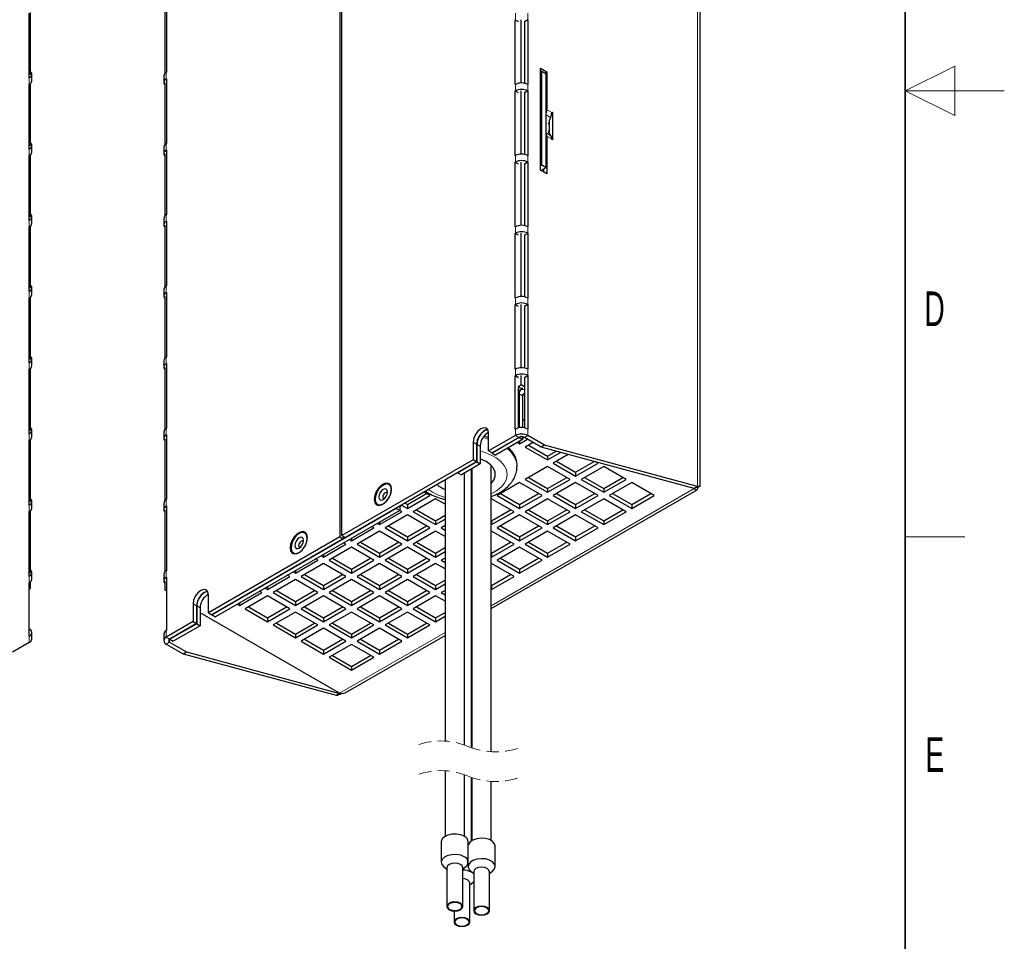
# Model space of a CAD drawing. Header units: millimetres. Extents: x 5 to 418, y 2 to 292.
# Tile 7 of 12: x 319 to 418, y 61 to 154. Entities that reach past the tile are written whole.
import ezdxf

# ---------------------------------------------------------------- set-up
doc = ezdxf.new("R2010")
doc.units = ezdxf.units.MM
doc.linetypes.add('HIDDEN', pattern=[1.905, 1.27, -0.635])
doc.layers.add('SLD-0', color=7, linetype='Continuous')
doc.styles.add('SLDTEXTSTYLE0', font='TXT', dxfattribs={"width": 0.605})

msp = doc.modelspace()

# ---------------------------------------------------------------- linework, layer by layer
at = {"color": 7, "linetype": 'Continuous', "lineweight": 25}
for p, q in [((350.913, 210.9215), (350.913, 102.2236)), ((351.1388, 102.354), (351.1388, 211.0519)), ((387.2897, 107.3022), (387.2897, 203.2621)), ((319.5643, 148.5447), (319.5643, 155.0771)), ((319.6917, 148.8796), (319.6917, 155.1655)), ((333.2917, 149.0307), (333.2917, 155.2514)), ((333.4192, 155.6515), (333.4192, 149.1192)), ((368.6327, 154.4232), (368.647, 154.4314)), ((368.6327, 147.8908), (368.6327, 154.4232)), ((368.6327, 154.4232), (368.9155, 154.2599)), ((369.2127, 148.0469), (369.2127, 154.4314)), ((369.5521, 154.2355), (369.5664, 154.2272)), ((369.9059, 154.4232), (369.5664, 154.2272)), ((369.5664, 154.2272), (369.5664, 148.0181)), ((369.8915, 154.4314), (369.9059, 154.4232)), ((369.9059, 154.4232), (369.9059, 147.8908)), ((333.4192, 149.1192), (333.4048, 149.1109)), ((371.1645, 149.5322), (371.815, 149.1567)), ((371.1645, 139.2438), (371.1645, 149.5322)), ((371.3059, 149.2382), (371.1645, 149.1566)), ((371.3059, 139.7664), (371.3059, 149.2382)), ((371.3059, 149.2382), (371.7585, 148.977)), ((371.815, 149.1567), (371.6312, 149.0505)), ((371.815, 149.1567), (371.815, 145.3396)), ((319.5786, 148.553), (319.5643, 148.5447)), ((319.8364, 148.259), (319.8364, 148.9122)), ((333.1471, 148.7517), (333.1471, 148.0985)), ((333.4048, 148.4577), (333.4192, 148.466)), ((333.4192, 148.466), (333.4192, 141.9336)), ((371.7585, 139.5051), (371.7585, 148.977)), ((319.5643, 147.8915), (319.5786, 147.8998)), ((319.5643, 141.3592), (319.5643, 147.8915)), ((319.6917, 141.694), (319.6917, 147.98)), ((333.2917, 141.8451), (333.2917, 148.0658)), ((368.647, 147.8991), (368.6327, 147.8908)), ((368.6327, 147.2376), (368.647, 147.2459)), ((368.6327, 140.7053), (368.6327, 147.2376)), ((368.6327, 147.2376), (368.9155, 147.0743)), ((369.2127, 140.8613), (369.2127, 147.2459)), ((369.9059, 147.2376), (369.5664, 147.0417)), ((369.9059, 147.8908), (369.8915, 147.8991)), ((369.8915, 147.2459), (369.9059, 147.2376)), ((369.9059, 147.2376), (369.9059, 140.7053)), ((369.5521, 147.0499), (369.5664, 147.0417)), ((369.5664, 147.0417), (369.5664, 140.8325)), ((372.0413, 144.1593), (372.0413, 142.9839)), ((372.3807, 145.074), (372.3098, 145.033)), ((372.31, 145.1148), (372.3807, 145.074)), ((372.31, 145.0538), (372.31, 145.1148)), ((372.3807, 145.074), (372.3807, 142.2978)), ((371.815, 142.6853), (371.815, 138.8682)), ((372.31, 142.3386), (372.31, 142.3996)), ((372.3807, 142.2978), (372.31, 142.3386)), ((319.5786, 141.3675), (319.5643, 141.3592)), ((319.8364, 141.0734), (319.8364, 141.7267)), ((333.1471, 141.5661), (333.1471, 140.9129)), ((333.4192, 141.9336), (333.4048, 141.9253)), ((333.4048, 141.2721), (333.4192, 141.2804)), ((333.4192, 141.2804), (333.4192, 134.7481)), ((319.5643, 140.7059), (319.5786, 140.7142)), ((319.5643, 134.1736), (319.5643, 140.7059)), ((319.6917, 134.5085), (319.6917, 140.7944)), ((333.2917, 134.6596), (333.2917, 140.8802)), ((368.647, 140.7136), (368.6327, 140.7053)), ((369.9059, 140.7053), (369.8915, 140.7136)), ((368.6327, 140.052), (368.647, 140.0603)), ((368.6327, 133.5197), (368.6327, 140.052)), ((368.6327, 140.052), (368.9155, 139.8888)), ((369.2127, 133.6757), (369.2127, 140.0603)), ((369.5521, 139.8644), (369.5664, 139.8561)), ((369.9059, 140.052), (369.5664, 139.8561)), ((369.5664, 139.8561), (369.5664, 133.6469)), ((369.8915, 140.0603), (369.9059, 140.052)), ((369.9059, 140.052), (369.9059, 133.5197)), ((371.1645, 139.6847), (371.3059, 139.7664)), ((371.815, 138.8682), (371.1645, 139.2438)), ((371.2776, 139.2275), (371.7585, 139.5051)), ((371.3059, 139.7664), (371.7585, 139.5051)), ((371.4756, 139.3418), (371.4756, 139.0642)), ((319.8364, 133.8879), (319.8364, 134.5411)), ((333.1471, 134.3806), (333.1471, 133.7273)), ((333.4192, 134.7481), (333.4048, 134.7398)), ((319.5786, 134.1819), (319.5643, 134.1736)), ((319.5643, 133.5204), (319.5786, 133.5287)), ((319.5643, 126.9881), (319.5643, 133.5204)), ((319.6917, 127.3229), (319.6917, 133.6089)), ((333.2917, 127.474), (333.2917, 133.6947)), ((333.4048, 134.0866), (333.4192, 134.0948)), ((333.4192, 134.0948), (333.4192, 127.5625)), ((368.647, 133.528), (368.6327, 133.5197)), ((369.9059, 133.5197), (369.8915, 133.528)), ((368.6327, 132.8665), (368.647, 132.8748)), ((368.6327, 126.3342), (368.6327, 132.8665)), ((368.6327, 132.8665), (368.9155, 132.7032)), ((369.2127, 126.4902), (369.2127, 132.8748)), ((369.5521, 132.6788), (369.5664, 132.6706)), ((369.9059, 132.8665), (369.5664, 132.6706)), ((369.5664, 132.6706), (369.5664, 126.4614)), ((369.8915, 132.8748), (369.9059, 132.8665)), ((369.9059, 132.8665), (369.9059, 126.3342)), ((319.8364, 126.7023), (319.8364, 127.3556)), ((333.4192, 127.5625), (333.4048, 127.5542)), ((319.5786, 126.9963), (319.5643, 126.9881)), ((319.5643, 126.3348), (319.5786, 126.3431)), ((319.5643, 119.8025), (319.5643, 126.3348)), ((319.6917, 120.1373), (319.6917, 126.4233)), ((333.1471, 127.195), (333.1471, 126.5418)), ((333.2917, 120.2885), (333.2917, 126.5091)), ((333.4048, 126.901), (333.4192, 126.9093)), ((333.4192, 126.9093), (333.4192, 120.3769)), ((368.647, 126.3424), (368.6327, 126.3342)), ((369.9059, 126.3342), (369.8915, 126.3424)), ((368.6327, 125.6809), (368.647, 125.6892)), ((368.6327, 119.1486), (368.6327, 125.6809)), ((368.6327, 125.6809), (368.9155, 125.5176)), ((369.2127, 119.3046), (369.2127, 125.6892)), ((369.5521, 125.4933), (369.5664, 125.485)), ((369.9059, 125.6809), (369.5664, 125.485)), ((369.5664, 125.485), (369.5664, 119.2758)), ((369.8915, 125.6892), (369.9059, 125.6809)), ((369.9059, 125.6809), (369.9059, 119.1486)), ((333.4192, 120.3769), (333.4048, 120.3687)), ((319.5786, 119.8108), (319.5643, 119.8025)), ((319.8364, 119.5168), (319.8364, 120.17)), ((333.1471, 120.0094), (333.1471, 119.3562)), ((333.2917, 113.1029), (333.2917, 119.3236)), ((333.4048, 119.7154), (333.4192, 119.7237)), ((333.4192, 119.7237), (333.4192, 113.1914)), ((319.5643, 119.1493), (319.5786, 119.1575)), ((319.5643, 112.6169), (319.5643, 119.1493)), ((319.6917, 112.9518), (319.6917, 119.2378)), ((368.647, 119.1569), (368.6327, 119.1486)), ((368.6327, 118.4954), (368.647, 118.5036)), ((368.6327, 113.1062), (368.6327, 118.4954)), ((368.6327, 118.4954), (368.9155, 118.3321)), ((369.2127, 117.5891), (369.2127, 118.5036)), ((369.5521, 118.3077), (369.5664, 118.2994)), ((369.9059, 118.4954), (369.5664, 118.2994)), ((369.5664, 118.2994), (369.5664, 113.2334)), ((369.9059, 119.1486), (369.8915, 119.1569)), ((369.8915, 118.5036), (369.9059, 118.4954)), ((369.9059, 118.4954), (369.9059, 113.1062)), ((368.9155, 117.4176), (369.2127, 117.5891)), ((369.0429, 117.3246), (368.972, 117.2837)), ((369.0429, 117.4259), (369.0429, 117.3246)), ((369.3258, 117.1613), (369.0429, 117.3246)), ((369.5664, 117.3849), (369.2127, 117.5891)), ((368.9721, 113.2334), (368.9721, 117.2837)), ((369.3258, 117.1613), (368.9721, 116.9572)), ((369.1972, 117.0611), (368.9721, 116.9311)), ((369.0149, 116.6582), (369.0149, 113.2416)), ((369.3258, 117.2626), (369.3258, 117.1613)), ((369.3543, 116.4622), (369.3543, 113.2609)), ((369.5664, 113.9559), (369.3543, 114.0784)), ((319.5786, 112.6252), (319.5643, 112.6169)), ((319.8364, 112.3312), (319.8364, 112.9844)), ((333.1471, 112.8239), (333.1471, 112.1707)), ((333.4192, 113.1914), (333.4048, 113.1831)), ((333.4048, 112.5299), (333.4192, 112.5382)), ((333.4192, 112.5382), (333.4192, 106.0058)), ((365.9457, 110.9018), (365.9457, 112.6982)), ((368.647, 112.4612), (365.9457, 110.9018)), ((368.647, 113.1145), (368.6327, 113.1062)), ((369.3543, 112.3277), (369.3543, 112.0529)), ((369.9059, 113.1062), (369.8915, 113.1145)), ((371.5888, 111.4814), (369.8915, 112.4612)), ((319.5643, 111.9637), (319.5786, 111.972)), ((319.5643, 105.4314), (319.5643, 111.9637)), ((319.6917, 105.7662), (319.6917, 112.0522)), ((333.2917, 105.9173), (333.2917, 112.138)), ((364.39, 111.8001), (364.39, 110.0037)), ((364.7294, 111.6042), (364.7294, 109.8078)), ((364.7581, 111.5879), (364.7581, 109.7915)), ((365.0975, 111.3919), (365.0975, 109.5955)), ((368.9864, 112.2653), (366.2851, 110.7059)), ((369.0149, 112.2489), (366.3138, 110.6895)), ((369.3543, 112.0529), (366.6532, 110.4936)), ((368.8459, 111.7594), (369.0715, 111.6292)), ((369.0149, 112.2802), (369.0149, 112.2489)), ((369.0149, 112.2489), (369.3543, 112.0529)), ((369.0715, 111.6292), (369.8628, 112.086)), ((369.0715, 111.8896), (369.0715, 111.6292)), ((369.3543, 112.1844), (369.5218, 112.2811)), ((371.2494, 111.2855), (369.5521, 112.2653)), ((370.4285, 111.7594), (369.6372, 111.3026)), ((369.9766, 111.4986), (371.8999, 110.3883)), ((371.5888, 111.4814), (371.2494, 111.2855)), ((387.032, 107.3022), (371.5888, 111.4814)), ((366.2851, 110.7059), (365.9457, 110.9018)), ((366.3138, 110.6895), (366.3138, 110.7224)), ((366.3138, 110.6895), (366.6532, 110.4936)), ((369.6372, 111.3026), (371.8999, 109.9963)), ((386.6926, 107.1063), (371.2494, 111.2855)), ((371.8999, 110.3883), (372.7504, 110.8793)), ((371.8999, 109.9963), (373.2127, 110.7542)), ((371.8999, 110.3883), (371.8999, 109.9963)), ((373.983, 110.5457), (372.4656, 109.6698)), ((364.39, 110.0037), (351.1388, 102.354)), ((364.7294, 109.8078), (351.4783, 102.1581)), ((364.7581, 109.7915), (362.8489, 108.6893)), ((365.0975, 109.5955), (363.1883, 108.4934)), ((364.7294, 109.8078), (364.39, 110.0037)), ((364.7581, 109.7915), (365.0975, 109.5955)), ((366.214, 80.546), (366.214, 109.4217)), ((368.8146, 109.3432), (368.8146, 109.5065)), ((371.8999, 109.3432), (369.6372, 108.037)), ((374.1626, 108.037), (371.8999, 109.3432)), ((372.4656, 109.6698), (374.7283, 108.3635)), ((372.8051, 109.8658), (374.7283, 108.7555)), ((374.7283, 108.7555), (376.6018, 109.837)), ((374.7283, 108.3635), (376.9911, 109.6698)), ((377.5568, 109.3432), (375.294, 108.037)), ((376.9911, 109.6698), (376.7892, 109.7863)), ((379.8195, 108.037), (377.5568, 109.3432)), ((362.8489, 108.6893), (362.8489, 108.7222)), ((362.8489, 108.6893), (363.1883, 108.4934)), ((363.5037, 81.2288), (363.5037, 108.6754)), ((364.2299, 80.9492), (364.2299, 109.0947)), ((364.254, 109.1086), (364.254, 80.9406)), ((374.7283, 108.7555), (374.7283, 108.3635)), ((361.5437, 107.9687), (361.5437, 81.6234)), ((369.0715, 107.7104), (366.8087, 106.4042)), ((371.3342, 106.4042), (369.0715, 107.7104)), ((369.6372, 108.037), (371.8999, 106.7307)), ((369.9766, 108.2329), (371.8999, 107.1227)), ((371.8999, 107.1227), (373.8232, 108.2329)), ((371.8999, 106.7307), (374.1626, 108.037)), ((374.7283, 107.7104), (372.4656, 106.4042)), ((376.9911, 106.4042), (374.7283, 107.7104)), ((375.294, 108.037), (377.5568, 106.7307)), ((375.6335, 108.2329), (377.5568, 107.1227)), ((377.5568, 107.1227), (379.48, 108.2329)), ((377.5568, 106.7307), (379.8195, 108.037)), ((380.3852, 107.7104), (378.1224, 106.4042)), ((382.6479, 106.4042), (380.3852, 107.7104)), ((357.7578, 105.4898), (359.681, 106.6001)), ((357.7578, 105.0979), (360.0205, 106.4042)), ((360.0205, 106.4042), (359.427, 106.7468)), ((366.214, 94.9867), (386.9841, 106.977)), ((366.8087, 106.4042), (369.0715, 105.0979)), ((367.1482, 106.6001), (369.0715, 105.4898)), ((369.0715, 105.4898), (370.9947, 106.6001)), ((369.0715, 105.0979), (371.3342, 106.4042)), ((371.8999, 107.1227), (371.8999, 106.7307)), ((372.4656, 106.4042), (374.7283, 105.0979)), ((372.8051, 106.6001), (374.7283, 105.4898)), ((374.7283, 105.4898), (376.6516, 106.6001)), ((374.7283, 105.0979), (376.9911, 106.4042)), ((377.5568, 107.1227), (377.5568, 106.7307)), ((378.1224, 106.4042), (380.3852, 105.0979)), ((378.4619, 106.6001), (380.3852, 105.4898)), ((380.3852, 105.4898), (382.3085, 106.6001)), ((380.3852, 105.0979), (382.6479, 106.4042)), ((386.6393, 107.1207), (386.6784, 107.0981)), ((386.6784, 107.0981), (386.6784, 107.1101)), ((387.032, 107.3022), (386.6926, 107.1063)), ((387.1831, 107.302), (387.1817, 107.3023)), ((319.5786, 105.4397), (319.5643, 105.4314)), ((319.8364, 105.1456), (319.8364, 105.7989)), ((333.1471, 105.6383), (333.1471, 104.9851)), ((333.4192, 106.0058), (333.4048, 105.9976)), ((357.1643, 105.4405), (357.7578, 105.0979)), ((357.5037, 105.6365), (357.7578, 105.4898)), ((357.7578, 105.4898), (357.7578, 105.0979)), ((360.5862, 106.0776), (358.3235, 104.7713)), ((361.5437, 105.5249), (360.5862, 106.0776)), ((366.243, 106.0776), (366.214, 106.0608)), ((368.5058, 104.7713), (366.243, 106.0776)), ((369.0715, 105.4898), (369.0715, 105.0979)), ((371.8999, 106.0776), (369.6372, 104.7713)), ((374.1626, 104.7713), (371.8999, 106.0776)), ((374.7283, 105.4898), (374.7283, 105.0979)), ((377.5568, 106.0776), (375.294, 104.7713)), ((379.8195, 104.7713), (377.5568, 106.0776)), ((380.3852, 105.4898), (380.3852, 105.0979)), ((319.5643, 104.7781), (319.5786, 104.7864)), ((319.5643, 98.2458), (319.5643, 104.7781)), ((319.6917, 98.5807), (319.6917, 104.8666)), ((333.2917, 98.7318), (333.2917, 104.9524)), ((333.4048, 105.3443), (333.4192, 105.3526)), ((333.4192, 105.3526), (333.4192, 98.8203)), ((356.6264, 105.0971), (338.0295, 94.3614)), ((356.9658, 104.9012), (338.3689, 94.1654)), ((354.9293, 103.4651), (357.1921, 104.7713)), ((357.7578, 104.4448), (355.495, 103.1385)), ((356.6264, 105.13), (356.6264, 105.0971)), ((356.6264, 105.0971), (356.9658, 104.9012)), ((356.9658, 105.326), (356.9658, 104.9012)), ((357.1921, 104.7713), (356.9658, 104.902)), ((360.0205, 103.1385), (357.7578, 104.4448)), ((358.3235, 104.7713), (360.5862, 103.4651)), ((358.6629, 104.9673), (360.5862, 103.857)), ((360.5862, 103.857), (361.5437, 104.4098)), ((364.254, 104.9293), (364.2299, 104.9154)), ((364.2299, 104.6273), (364.254, 104.6133)), ((366.243, 103.857), (368.1663, 104.9673)), ((366.243, 103.4651), (368.5058, 104.7713)), ((369.0715, 104.4448), (366.8087, 103.1385)), ((371.3342, 103.1385), (369.0715, 104.4448)), ((369.6372, 104.7713), (371.8999, 103.4651)), ((369.9766, 104.9673), (371.8999, 103.857)), ((371.8999, 103.857), (373.8232, 104.9673)), ((371.8999, 103.4651), (374.1626, 104.7713)), ((374.7283, 104.4448), (372.4656, 103.1385)), ((376.9911, 103.1385), (374.7283, 104.4448)), ((375.294, 104.7713), (377.5568, 103.4651)), ((375.6335, 104.9673), (377.5568, 103.857)), ((377.5568, 103.857), (379.48, 104.9673)), ((377.5568, 103.4651), (379.8195, 104.7713)), ((354.7037, 103.5953), (354.9293, 103.4651)), ((354.9293, 103.7256), (354.9293, 103.4651)), ((360.5862, 103.4651), (361.5437, 104.0178)), ((360.5862, 103.857), (360.5862, 103.4651)), ((364.254, 103.9602), (364.2299, 103.9741)), ((366.214, 103.8738), (366.243, 103.857)), ((366.214, 103.4819), (366.243, 103.4651)), ((366.243, 103.857), (366.243, 103.4651)), ((371.8999, 103.857), (371.8999, 103.4651)), ((377.5568, 103.857), (377.5568, 103.4651)), ((352.1009, 101.8323), (354.3637, 103.1385)), ((354.9293, 102.812), (352.6666, 101.5057)), ((354.3637, 103.1385), (354.138, 103.2688)), ((357.1921, 101.5057), (354.9293, 102.812)), ((355.495, 103.1385), (357.7578, 101.8323)), ((355.8345, 103.3345), (357.7578, 102.2242)), ((357.7578, 102.2242), (359.681, 103.3345)), ((357.7578, 101.8323), (360.0205, 103.1385)), ((360.5862, 102.812), (358.3235, 101.5057)), ((361.5437, 102.2592), (360.5862, 102.812)), ((361.5437, 103.3647), (361.1519, 103.1385)), ((361.1519, 103.1385), (361.5437, 102.9123)), ((361.4913, 103.3345), (361.5437, 103.3043)), ((364.2299, 102.6949), (364.254, 102.7088)), ((366.243, 102.812), (366.214, 102.7952)), ((368.5058, 101.5057), (366.243, 102.812)), ((366.8087, 103.1385), (369.0715, 101.8323)), ((367.1482, 103.3345), (369.0715, 102.2242)), ((369.0715, 102.2242), (370.9947, 103.3345)), ((369.0715, 101.8323), (371.3342, 103.1385)), ((371.8999, 102.812), (369.6372, 101.5057)), ((374.1626, 101.5057), (371.8999, 102.812)), ((372.4656, 103.1385), (374.7283, 101.8323)), ((372.8051, 103.3345), (374.7283, 102.2242)), ((374.7283, 102.2242), (376.6516, 103.3345)), ((374.7283, 101.8323), (376.9911, 103.1385)), ((350.913, 102.2236), (337.6618, 94.5739)), ((351.2524, 102.0277), (338.0012, 94.3779)), ((349.2725, 100.1995), (351.5352, 101.5057)), ((350.913, 102.2236), (351.2524, 102.0277)), ((351.1388, 102.354), (351.4783, 102.1581)), ((351.2524, 102.2885), (351.2524, 102.0277)), ((351.5352, 101.5057), (351.3096, 101.6359)), ((351.8753, 101.9625), (352.1009, 101.8323)), ((352.1009, 102.0927), (352.1009, 101.8323)), ((352.6666, 101.5057), (354.9293, 100.1995)), ((353.0061, 101.7017), (354.9293, 100.5914)), ((354.9293, 100.5914), (356.8526, 101.7017)), ((354.9293, 100.1995), (357.1921, 101.5057)), ((357.7578, 102.2242), (357.7578, 101.8323)), ((358.3235, 101.5057), (360.5862, 100.1995)), ((358.6629, 101.7017), (360.5862, 100.5914)), ((364.2299, 102.3029), (364.254, 102.3168)), ((364.254, 101.6637), (364.2299, 101.6498)), ((366.243, 100.5914), (368.1663, 101.7017)), ((366.243, 100.1995), (368.5058, 101.5057)), ((369.0715, 102.2242), (369.0715, 101.8323)), ((369.6372, 101.5057), (371.8999, 100.1995)), ((369.9766, 101.7017), (371.8999, 100.5914)), ((371.8999, 100.5914), (373.8232, 101.7017)), ((371.8999, 100.1995), (374.1626, 101.5057)), ((374.7283, 102.2242), (374.7283, 101.8323)), ((349.2725, 100.4599), (349.2725, 100.1995)), ((352.1009, 101.1791), (349.8382, 99.8729)), ((354.3637, 99.8729), (352.1009, 101.1791)), ((354.9293, 100.5914), (354.9293, 100.1995)), ((357.7578, 101.1791), (355.495, 99.8729)), ((360.0205, 99.8729), (357.7578, 101.1791)), ((360.5862, 100.5914), (361.5437, 101.1441)), ((360.5862, 100.1995), (361.5437, 100.7522)), ((360.5862, 100.5914), (360.5862, 100.1995)), ((364.2299, 101.3616), (364.254, 101.3477)), ((364.254, 100.6946), (364.2299, 100.7085)), ((366.214, 100.6082), (366.243, 100.5914)), ((366.243, 100.5914), (366.243, 100.1995)), ((369.0715, 101.1791), (366.8087, 99.8729)), ((371.3342, 99.8729), (369.0715, 101.1791)), ((371.8999, 100.5914), (371.8999, 100.1995)), ((346.4441, 98.5666), (348.7068, 99.8729)), ((349.2725, 99.5463), (347.0097, 98.2401)), ((348.7068, 99.8729), (348.4812, 100.0031)), ((349.0469, 100.3297), (349.2725, 100.1995)), ((351.5352, 98.2401), (349.2725, 99.5463)), ((349.8382, 99.8729), (352.1009, 98.5666)), ((350.1776, 100.0689), (352.1009, 98.9586)), ((352.1009, 98.9586), (354.0242, 100.0689)), ((352.1009, 98.5666), (354.3637, 99.8729)), ((354.9293, 99.5463), (352.6666, 98.2401)), ((357.1921, 98.2401), (354.9293, 99.5463)), ((355.495, 99.8729), (357.7578, 98.5666)), ((355.8345, 100.0689), (357.7578, 98.9586)), ((357.7578, 98.9586), (359.681, 100.0689)), ((357.7578, 98.5666), (360.0205, 99.8729)), ((360.5862, 99.5463), (358.3235, 98.2401)), ((361.5437, 98.9936), (360.5862, 99.5463)), ((361.5437, 100.0991), (361.1519, 99.8729)), ((361.1519, 99.8729), (361.5437, 99.6467)), ((361.4913, 100.0689), (361.5437, 100.0387)), ((364.2299, 99.4292), (364.254, 99.4431)), ((366.214, 100.2162), (366.243, 100.1995)), ((366.243, 99.5463), (366.214, 99.5295)), ((368.5058, 98.2401), (366.243, 99.5463)), ((366.8087, 99.8729), (369.0715, 98.5666)), ((367.1482, 100.0689), (369.0715, 98.9586)), ((369.0715, 98.9586), (370.9947, 100.0689)), ((369.0715, 98.5666), (371.3342, 99.8729)), ((319.8364, 97.9601), (319.8364, 98.6133)), ((333.1471, 98.4528), (333.1471, 97.7995)), ((333.4192, 98.8203), (333.4048, 98.812)), ((346.2184, 98.6969), (346.4441, 98.5666)), ((346.4441, 98.8271), (346.4441, 98.5666)), ((347.3492, 98.436), (349.2725, 97.3258)), ((349.2725, 97.3258), (351.1958, 98.436)), ((352.1009, 98.9586), (352.1009, 98.5666)), ((353.0061, 98.436), (354.9293, 97.3258)), ((354.9293, 97.3258), (356.8526, 98.436)), ((357.7578, 98.9586), (357.7578, 98.5666)), ((358.6629, 98.436), (360.5862, 97.3258)), ((364.2299, 99.0373), (364.254, 99.0512)), ((366.243, 97.3258), (368.1663, 98.436)), ((369.0715, 98.9586), (369.0715, 98.5666)), ((319.5786, 98.2541), (319.5643, 98.2458)), ((319.5643, 97.5926), (319.5786, 97.6009)), ((319.5643, 92.2034), (319.5643, 97.5926)), ((319.6917, 97.0129), (319.6917, 97.6811)), ((333.2917, 96.8524), (333.2917, 97.7669)), ((333.4048, 98.1588), (333.4192, 98.167)), ((333.4192, 98.167), (333.4192, 92.7779)), ((343.6156, 96.9338), (345.8784, 98.2401)), ((346.4441, 97.9135), (344.1813, 96.6073)), ((345.8784, 98.2401), (345.6528, 98.3703)), ((348.7068, 96.6073), (346.4441, 97.9135)), ((347.0097, 98.2401), (349.2725, 96.9338)), ((349.2725, 96.9338), (351.5352, 98.2401)), ((352.1009, 97.9135), (349.8382, 96.6073)), ((354.3637, 96.6073), (352.1009, 97.9135)), ((352.6666, 98.2401), (354.9293, 96.9338)), ((354.9293, 96.9338), (357.1921, 98.2401)), ((357.7578, 97.9135), (355.495, 96.6073)), ((360.0205, 96.6073), (357.7578, 97.9135)), ((358.3235, 98.2401), (360.5862, 96.9338)), ((360.5862, 97.3258), (361.5437, 97.8785)), ((360.5862, 96.9338), (361.5437, 97.4866)), ((364.254, 98.3981), (364.2299, 98.3842)), ((364.2299, 98.096), (364.254, 98.0821)), ((364.254, 97.429), (364.2299, 97.4429)), ((366.243, 96.9338), (368.5058, 98.2401)), ((319.5643, 96.9393), (319.6917, 97.0129)), ((333.2917, 96.8524), (333.4192, 96.926)), ((333.4192, 96.7788), (333.2917, 96.8524)), ((340.7872, 95.301), (343.0499, 96.6073)), ((343.0499, 96.6073), (342.8243, 96.7375)), ((343.39, 97.0641), (343.6156, 96.9338)), ((343.6156, 97.1943), (343.6156, 96.9338)), ((344.1813, 96.6073), (346.4441, 95.301)), ((344.5208, 96.8032), (346.4441, 95.6929)), ((346.4441, 95.6929), (348.3673, 96.8032)), ((346.4441, 95.301), (348.7068, 96.6073)), ((349.2725, 97.3258), (349.2725, 96.9338)), ((349.8382, 96.6073), (352.1009, 95.301)), ((350.1776, 96.8032), (352.1009, 95.6929)), ((352.1009, 95.6929), (354.0242, 96.8032)), ((352.1009, 95.301), (354.3637, 96.6073)), ((354.9293, 97.3258), (354.9293, 96.9338)), ((355.495, 96.6073), (357.7578, 95.301)), ((355.8345, 96.8032), (357.7578, 95.6929)), ((357.7578, 95.6929), (359.681, 96.8032)), ((357.7578, 95.301), (360.0205, 96.6073)), ((360.5862, 97.3258), (360.5862, 96.9338)), ((361.5437, 96.8334), (361.1519, 96.6073)), ((361.1519, 96.6073), (361.5437, 96.3811)), ((361.4913, 96.8032), (361.5437, 96.773)), ((366.214, 97.3425), (366.243, 97.3258)), ((366.214, 96.9506), (366.243, 96.9338)), ((366.243, 97.3258), (366.243, 96.9338)), ((336.1062, 95.4722), (336.1062, 93.6758)), ((337.6618, 94.5739), (337.6618, 96.3703)), ((340.5616, 95.4312), (340.7872, 95.301)), ((340.7872, 95.5615), (340.7872, 95.301)), ((343.6156, 96.2807), (341.3529, 94.9744)), ((345.8784, 94.9744), (343.6156, 96.2807)), ((346.4441, 95.6929), (346.4441, 95.301)), ((349.2725, 96.2807), (347.0097, 94.9744)), ((351.5352, 94.9744), (349.2725, 96.2807)), ((352.1009, 95.6929), (352.1009, 95.301)), ((354.9293, 96.2807), (352.6666, 94.9744)), ((357.1921, 94.9744), (354.9293, 96.2807)), ((357.7578, 95.6929), (357.7578, 95.301)), ((360.5862, 96.2807), (358.3235, 94.9744)), ((361.5437, 95.728), (360.5862, 96.2807)), ((364.2299, 96.1636), (364.254, 96.1775)), ((364.2299, 95.7716), (364.254, 95.7856)), ((336.4456, 95.2763), (336.4456, 93.4799)), ((336.4739, 95.2597), (336.4739, 93.4633)), ((336.8133, 95.0638), (336.8133, 93.2674)), ((350.8988, 86.443), (336.8133, 94.5744)), ((337.6618, 94.5739), (338.0012, 94.3779)), ((341.3529, 94.9744), (343.6156, 93.6682)), ((341.6924, 95.1704), (343.6156, 94.0601)), ((343.6156, 94.0601), (345.5389, 95.1704)), ((343.6156, 93.6682), (345.8784, 94.9744)), ((346.4441, 94.6479), (344.1813, 93.3416)), ((348.7068, 93.3416), (346.4441, 94.6479)), ((347.0097, 94.9744), (349.2725, 93.6682)), ((347.3492, 95.1704), (349.2725, 94.0601)), ((349.2725, 94.0601), (351.1958, 95.1704)), ((349.2725, 93.6682), (351.5352, 94.9744)), ((352.1009, 94.6479), (349.8382, 93.3416)), ((354.3637, 93.3416), (352.1009, 94.6479)), ((352.6666, 94.9744), (354.9293, 93.6682)), ((353.0061, 95.1704), (354.9293, 94.0601)), ((354.9293, 94.0601), (356.8526, 95.1704)), ((354.9293, 93.6682), (357.1921, 94.9744)), ((357.7578, 94.6479), (355.495, 93.3416)), ((360.0205, 93.3416), (357.7578, 94.6479)), ((358.3235, 94.9744), (360.5862, 93.6682)), ((358.6629, 95.1704), (360.5862, 94.0601)), ((360.5862, 94.0601), (361.5437, 94.6129)), ((336.1062, 93.6758), (333.4048, 92.1164)), ((336.4456, 93.4799), (333.7442, 91.9204)), ((336.4739, 93.4633), (333.7727, 91.904)), ((336.1062, 93.6758), (336.4456, 93.4799)), ((336.4739, 93.4633), (336.8133, 93.2674)), ((338.0295, 94.3614), (338.0295, 94.3943)), ((338.0295, 94.3614), (338.3689, 94.1654)), ((343.6156, 94.0601), (343.6156, 93.6682)), ((344.5208, 93.5376), (346.4441, 92.4273)), ((346.4441, 92.4273), (348.3673, 93.5376)), ((349.2725, 94.0601), (349.2725, 93.6682)), ((350.1776, 93.5376), (352.1009, 92.4273)), ((352.1009, 92.4273), (354.0242, 93.5376)), ((354.9293, 94.0601), (354.9293, 93.6682)), ((355.8345, 93.5376), (357.7578, 92.4273)), ((357.7578, 92.4273), (359.681, 93.5376)), ((360.5862, 93.6682), (361.5437, 94.2209)), ((360.5862, 94.0601), (360.5862, 93.6682)), ((364.2299, 93.8413), (364.254, 93.8552)), ((319.5643, 92.9384), (319.5786, 92.9301)), ((319.8364, 91.9177), (319.8364, 92.5709)), ((333.4192, 92.7779), (333.4048, 92.7696)), ((336.8133, 93.2674), (334.1121, 91.708)), ((344.1813, 93.3416), (346.4441, 92.0354)), ((346.4441, 92.0354), (348.7068, 93.3416)), ((349.2725, 93.0151), (347.0097, 91.7088)), ((351.5352, 91.7088), (349.2725, 93.0151)), ((349.8382, 93.3416), (352.1009, 92.0354)), ((352.1009, 92.0354), (354.3637, 93.3416)), ((354.9293, 93.0151), (352.6666, 91.7088)), ((357.1921, 91.7088), (354.9293, 93.0151)), ((355.495, 93.3416), (357.7578, 92.0354)), ((357.7578, 92.0354), (360.0205, 93.3416)), ((319.5786, 91.5585), (317.8814, 90.5787)), ((319.5786, 92.2117), (319.5643, 92.2034)), ((333.1471, 92.4104), (333.1471, 91.7571)), ((333.7442, 91.5939), (335.4415, 90.614)), ((333.7727, 91.904), (333.7727, 91.9369)), ((333.7727, 91.904), (334.1121, 91.708)), ((346.4441, 92.4273), (346.4441, 92.0354)), ((347.0097, 91.7088), (349.2725, 90.4026)), ((347.3492, 91.9048), (349.2725, 90.7945)), ((349.2725, 90.7945), (351.1958, 91.9048)), ((349.2725, 90.4026), (351.5352, 91.7088)), ((351.4732, 86.477), (361.5437, 92.2906)), ((352.1009, 92.4273), (352.1009, 92.0354)), ((352.6666, 91.7088), (354.9293, 90.4026)), ((353.0061, 91.9048), (354.9293, 90.7945)), ((354.9293, 90.7945), (356.8526, 91.9048)), ((354.9293, 90.4026), (357.1921, 91.7088)), ((357.7578, 92.4273), (357.7578, 92.0354)), ((333.4048, 91.3979), (335.1021, 90.4181)), ((335.1021, 90.4181), (335.4415, 90.614)), ((335.4415, 90.614), (350.8847, 86.4348)), ((349.2725, 90.7945), (349.2725, 90.4026)), ((352.1009, 91.3822), (349.8382, 90.076)), ((354.3637, 90.076), (352.1009, 91.3822)), ((354.9293, 90.7945), (354.9293, 90.4026)), ((335.1021, 90.4181), (350.5453, 86.2389)), ((349.8382, 90.076), (352.1009, 88.7697)), ((350.1776, 90.272), (352.1009, 89.1617)), ((352.1009, 89.1617), (354.0242, 90.272)), ((352.1009, 88.7697), (354.3637, 90.076)), ((352.1009, 89.1617), (352.1009, 88.7697)), ((350.8847, 86.4348), (350.9451, 86.4957)), ((350.5453, 86.2389), (350.8847, 86.4348)), ((361.5437, 78.6234), (361.5437, 71.9992)), ((363.5037, 71.9992), (363.5037, 78.2288)), ((364.2299, 71.5651), (364.2299, 77.9492)), ((364.254, 77.9406), (364.254, 71.58)), ((366.214, 71.58), (366.214, 77.546)), ((361.1637, 71.4548), (361.1637, 69.3869)), ((363.8837, 69.3869), (363.8837, 71.4548)), ((366.594, 68.9676), (366.594, 71.0356)), ((361.4288, 68.9211), (361.7237, 68.6901)), ((361.7237, 68.8419), (361.7237, 64.9225)), ((363.3237, 68.6901), (363.6185, 68.9211)), ((363.3237, 64.9225), (363.3237, 68.8419)), ((363.874, 69.2933), (363.874, 68.9676)), ((364.1391, 68.5019), (364.434, 68.2709)), ((364.434, 68.2084), (364.2116, 68.3774)), ((364.434, 68.4227), (364.434, 64.5033)), ((366.034, 68.2709), (366.3288, 68.5019)), ((366.034, 64.5033), (366.034, 68.4227)), ((364.0499, 67.1255), (364.3447, 67.3565)), ((364.0499, 63.3579), (364.0499, 67.2773)), ((362.4499, 64.4626), (362.4499, 63.3579))]:
    msp.add_line(p, q, dxfattribs=at)
at = {"color": 7, "linetype": 'Continuous', "lineweight": 18}
for p, q in [((387.032, 203.9806), (387.032, 107.3022)), ((368.647, 155.0847), (368.647, 154.4314)), ((369.8915, 155.0847), (369.8915, 154.4314)), ((368.647, 154.4314), (368.9299, 154.2682)), ((369.8915, 154.4314), (369.5521, 154.2355)), ((333.4048, 148.4577), (333.4048, 149.1109)), ((319.5786, 148.553), (319.5643, 148.5613)), ((319.5786, 147.8998), (319.5786, 148.553)), ((333.4192, 148.4494), (333.4048, 148.4577)), ((368.647, 147.8991), (368.647, 147.2459)), ((368.647, 147.2459), (368.9299, 147.0826)), ((369.8915, 147.2459), (369.5521, 147.0499)), ((369.8915, 147.8991), (369.8915, 147.2459)), ((372.31, 145.0538), (371.815, 145.3396)), ((372.1945, 144.57), (371.7585, 144.8217)), ((372.1945, 142.75), (371.7585, 143.0017)), ((372.31, 142.3996), (371.815, 142.6853)), ((319.5786, 141.3675), (319.5643, 141.3757)), ((319.5786, 140.7142), (319.5786, 141.3675)), ((333.4048, 141.2721), (333.4048, 141.9253)), ((333.4192, 141.2638), (333.4048, 141.2721)), ((368.647, 140.7136), (368.647, 140.0603)), ((369.8915, 140.7136), (369.8915, 140.0603)), ((368.647, 140.0603), (368.9299, 139.897)), ((369.8915, 140.0603), (369.5521, 139.8644)), ((319.5786, 134.1819), (319.5643, 134.1902)), ((333.4048, 134.0866), (333.4048, 134.7398)), ((319.5786, 133.5287), (319.5786, 134.1819)), ((333.4192, 134.0783), (333.4048, 134.0866)), ((368.647, 133.528), (368.647, 132.8748)), ((369.8915, 133.528), (369.8915, 132.8748)), ((368.647, 132.8748), (368.9299, 132.7115)), ((369.8915, 132.8748), (369.5521, 132.6788)), ((333.4048, 126.901), (333.4048, 127.5542)), ((319.5786, 126.9963), (319.5643, 127.0046)), ((319.5786, 126.3431), (319.5786, 126.9963)), ((333.4192, 126.8927), (333.4048, 126.901)), ((368.647, 126.3424), (368.647, 125.6892)), ((369.8915, 126.3424), (369.8915, 125.6892)), ((368.647, 125.6892), (368.9299, 125.5259)), ((369.8915, 125.6892), (369.5521, 125.4933)), ((333.4048, 119.7154), (333.4048, 120.3687)), ((319.5786, 119.8108), (319.5643, 119.8191)), ((319.5786, 119.1575), (319.5786, 119.8108)), ((333.4192, 119.7072), (333.4048, 119.7154)), ((368.647, 119.1569), (368.647, 118.5036)), ((368.647, 118.5036), (368.9299, 118.3404)), ((369.8915, 118.5036), (369.5521, 118.3077)), ((369.8915, 119.1569), (369.8915, 118.5036)), ((369.0149, 116.6582), (368.9721, 116.6335)), ((369.3543, 116.4622), (369.0149, 116.6582)), ((369.3543, 116.4623), (369.5664, 116.5848)), ((319.5786, 112.6252), (319.5643, 112.6335)), ((319.5786, 111.972), (319.5786, 112.6252)), ((333.4048, 112.5299), (333.4048, 113.1831)), ((333.4192, 112.5216), (333.4048, 112.5299)), ((368.647, 113.1145), (368.647, 112.4612)), ((368.9864, 112.2653), (368.647, 112.4612)), ((369.5521, 112.2653), (369.8915, 112.4612)), ((369.8915, 113.1145), (369.8915, 112.4612)), ((364.7294, 111.6042), (364.39, 111.8001)), ((364.7581, 111.5879), (365.0975, 111.3919)), ((386.6784, 107.0981), (366.214, 95.2842)), ((319.5786, 105.4397), (319.5643, 105.4479)), ((319.5786, 104.7864), (319.5786, 105.4397)), ((333.4048, 105.3443), (333.4048, 105.9976)), ((333.4192, 105.336), (333.4048, 105.3443)), ((333.4048, 98.1588), (333.4048, 98.812)), ((319.5786, 98.2541), (319.5643, 98.2624)), ((319.5786, 97.6009), (319.5786, 98.2541)), ((333.4192, 98.1505), (333.4048, 98.1588)), ((336.1062, 95.4722), (336.4456, 95.2763)), ((336.4739, 95.2597), (336.8133, 95.0638)), ((364.254, 94.1527), (364.2299, 94.1388)), ((319.5786, 92.9301), (319.5643, 92.9219)), ((333.4048, 92.1164), (333.4048, 92.7696)), ((361.5437, 92.5881), (350.8988, 86.443)), ((319.5786, 92.2117), (319.5643, 92.22)), ((319.5786, 91.5585), (319.5786, 92.2117)), ((333.4048, 92.1164), (333.7442, 91.9204)), ((333.4048, 91.3979), (333.7442, 91.5939)), ((333.7442, 91.5939), (333.7442, 91.9204)), ((350.8847, 86.4348), (350.8847, 86.4511))]:
    msp.add_line(p, q, dxfattribs=at)
at = {"color": 7, "linetype": 'Continuous', "lineweight": 25, "flags": 128}
for points in [[(319.5786, 148.553), (319.688, 148.63), (319.7694, 148.7178), (319.8194, 148.8131), (319.8364, 148.9122), (319.8194, 149.0113), (319.7694, 149.1066), (319.6917, 149.1913)], [(333.4048, 148.4577), (333.2954, 148.3807), (333.214, 148.2929), (333.164, 148.1976), (333.1471, 148.0985), (333.164, 147.9993), (333.214, 147.904), (333.2917, 147.8194)], [(319.5786, 141.3675), (319.688, 141.4444), (319.7694, 141.5323), (319.8194, 141.6276), (319.8364, 141.7267), (319.8194, 141.8258), (319.7694, 141.9211), (319.6917, 142.0057)], [(333.4048, 141.2721), (333.2954, 141.1951), (333.214, 141.1073), (333.164, 141.012), (333.1471, 140.9129), (333.164, 140.8138), (333.214, 140.7185), (333.2917, 140.6339)], [(319.5786, 134.1819), (319.688, 134.2589), (319.7694, 134.3467), (319.8194, 134.442), (319.8364, 134.5411), (319.8194, 134.6402), (319.7694, 134.7355), (319.6917, 134.8201)], [(333.4048, 134.0866), (333.2954, 134.0096), (333.214, 133.9217), (333.164, 133.8264), (333.1471, 133.7273), (333.164, 133.6282), (333.214, 133.5329), (333.2917, 133.4483)], [(319.5786, 126.9963), (319.688, 127.0733), (319.7694, 127.1612), (319.8194, 127.2565), (319.8364, 127.3556), (319.8194, 127.4547), (319.7694, 127.55), (319.6917, 127.6346)], [(333.4048, 126.901), (333.2954, 126.824), (333.214, 126.7362), (333.164, 126.6409), (333.1471, 126.5418), (333.164, 126.4427), (333.214, 126.3474), (333.2917, 126.2628)], [(319.5786, 119.8108), (319.688, 119.8878), (319.7694, 119.9756), (319.8194, 120.0709), (319.8364, 120.17), (319.8194, 120.2691), (319.7694, 120.3644), (319.6917, 120.449)], [(333.4048, 119.7154), (333.2954, 119.6385), (333.214, 119.5506), (333.164, 119.4553), (333.1471, 119.3562), (333.164, 119.2571), (333.214, 119.1618), (333.2917, 119.0772)], [(369.5664, 117.0537), (369.5158, 117.0738), (369.399, 117.1003), (369.2915, 117.096), (369.1972, 117.0611), (369.1198, 116.9969), (369.0623, 116.9058), (369.0269, 116.7915), (369.0149, 116.6582)], [(369.5664, 116.656), (369.5289, 116.6632), (369.48, 116.6613), (369.4372, 116.6454), (369.402, 116.6162), (369.3758, 116.5748), (369.3598, 116.5228), (369.3543, 116.4622)], [(319.5786, 112.6252), (319.688, 112.7022), (319.7694, 112.79), (319.8194, 112.8853), (319.8364, 112.9844), (319.8194, 113.0835), (319.7694, 113.1788), (319.6917, 113.2635)], [(333.4048, 112.5299), (333.2954, 112.4529), (333.214, 112.3651), (333.164, 112.2698), (333.1471, 112.1707), (333.164, 112.0715), (333.214, 111.9762), (333.2917, 111.8916)], [(365.9457, 112.6982), (365.8865, 113.0077), (365.7178, 113.2018), (365.4655, 113.2508), (365.1678, 113.1474), (364.8702, 112.9071), (364.6178, 112.5668), (364.4492, 112.178), (364.39, 111.8001)], [(365.8607, 113.0574), (365.8049, 113.0549), (365.5073, 112.9514), (365.2096, 112.7112), (364.9573, 112.3708), (364.7886, 111.9821), (364.7294, 111.6042)], [(365.87, 113.0409), (365.8336, 113.0385), (365.5359, 112.9351), (365.2383, 112.6949), (364.9859, 112.3545), (364.8173, 111.9658), (364.7581, 111.5879)], [(365.9457, 112.2602), (365.7934, 112.3051), (365.4804, 112.3867)], [(366.214, 107.6317), (366.4669, 107.9718), (366.6021, 108.3635), (366.5883, 108.7629), (366.4262, 109.1512), (366.1232, 109.5104), (365.6935, 109.8235), (365.1573, 110.076), (365.0975, 110.0979)], [(354.4444, 106.405), (354.3915, 106.0281), (354.4444, 105.7124), (354.5967, 105.4957), (354.8299, 105.4044), (355.1161, 105.4493), (355.4206, 105.6251), (355.7068, 105.9105), (355.94, 106.2712), (356.0923, 106.6636), (356.1452, 107.0405), (356.0923, 107.3562), (355.94, 107.5729), (355.7068, 107.6642), (355.4206, 107.6193), (355.1161, 107.4435), (354.8299, 107.1581), (354.5967, 106.7974), (354.4444, 106.405)], [(355.0047, 105.4612), (355.301, 105.5683), (355.5973, 105.8033), (355.8536, 106.1345), (356.0353, 106.5171), (356.1178, 106.8995), (356.0899, 107.2301), (355.9556, 107.4641), (355.7328, 107.57), (355.4517, 107.5335), (355.1503, 107.3595), (354.8692, 107.0715), (354.6464, 106.7084), (354.5121, 106.3192), (354.4843, 105.9566), (354.5668, 105.6694), (354.7484, 105.4965), (355.0047, 105.4612)], [(355.1305, 105.9418), (355.301, 106.001), (355.4715, 106.1386), (355.616, 106.3335), (355.7126, 106.5562), (355.7465, 106.7726), (355.7126, 106.9499), (355.616, 107.061), (355.4715, 107.0891), (355.301, 107.0299), (355.1305, 106.8923), (354.986, 106.6974), (354.8894, 106.4747), (354.8555, 106.2583), (354.8894, 106.081), (354.986, 105.9699), (355.1305, 105.9418)], [(355.7317, 106.6327), (355.7276, 106.6425), (355.674, 106.7043), (355.5937, 106.7199), (355.499, 106.6869), (355.4043, 106.6105), (355.324, 106.5022), (355.2704, 106.3785), (355.2515, 106.2583), (355.2704, 106.1598), (355.324, 106.098), (355.4043, 106.0824), (355.4148, 106.0838)], [(319.5786, 105.4397), (319.688, 105.5166), (319.7694, 105.6045), (319.8194, 105.6998), (319.8364, 105.7989), (319.8194, 105.898), (319.7694, 105.9933), (319.6917, 106.0779)], [(356.9658, 105.2154), (357.0163, 105.2645), (357.1392, 105.426)], [(333.4048, 105.3443), (333.2954, 105.2673), (333.214, 105.1795), (333.164, 105.0842), (333.1471, 104.9851), (333.164, 104.886), (333.214, 104.7907), (333.2917, 104.7061)], [(345.9595, 101.5067), (345.9067, 101.1299), (345.9595, 100.8141), (346.1118, 100.5975), (346.3451, 100.5061), (346.6312, 100.5511), (346.9357, 100.7269), (347.2219, 101.0123), (347.4551, 101.373), (347.6074, 101.7654), (347.6603, 102.1423), (347.6074, 102.458), (347.4551, 102.6747), (347.2219, 102.766), (346.9357, 102.7211), (346.6312, 102.5453), (346.3451, 102.2599), (346.1118, 101.8992), (345.9595, 101.5067)], [(346.5198, 100.5629), (346.8161, 100.67), (347.1124, 100.9051), (347.3687, 101.2363), (347.5504, 101.6189), (347.6329, 102.0013), (347.6051, 102.3319), (347.4707, 102.5659), (347.2479, 102.6718), (346.9668, 102.6353), (346.6654, 102.4613), (346.3843, 102.1733), (346.1616, 101.8102), (346.0272, 101.421), (345.9994, 101.0583), (346.0819, 100.7712), (346.2635, 100.5982), (346.5198, 100.5629)], [(346.6457, 101.0436), (346.8161, 101.1028), (346.9866, 101.2404), (347.1311, 101.4353), (347.2277, 101.658), (347.2616, 101.8744), (347.2277, 102.0517), (347.1311, 102.1628), (346.9866, 102.1909), (346.8161, 102.1316), (346.6457, 101.9941), (346.5011, 101.7991), (346.4046, 101.5765), (346.3707, 101.3601), (346.4046, 101.1828), (346.5011, 101.0716), (346.6457, 101.0436)], [(347.2468, 101.7345), (347.2428, 101.7443), (347.1891, 101.806), (347.1088, 101.8216), (347.0141, 101.7887), (346.9194, 101.7123), (346.8391, 101.604), (346.7855, 101.4803), (346.7666, 101.3601), (346.7855, 101.2616), (346.8391, 101.1998), (346.9194, 101.1842), (346.9299, 101.1856)], [(319.5786, 98.2541), (319.688, 98.3311), (319.7694, 98.4189), (319.8194, 98.5142), (319.8364, 98.6133), (319.8194, 98.7124), (319.7694, 98.8077), (319.6917, 98.8923)], [(333.4048, 98.1588), (333.2954, 98.0818), (333.214, 97.9939), (333.164, 97.8986), (333.1471, 97.7995), (333.164, 97.7004), (333.214, 97.6051), (333.2917, 97.5205)], [(337.6618, 96.3703), (337.6026, 96.6798), (337.434, 96.8739), (337.1816, 96.9229), (336.884, 96.8194), (336.5863, 96.5792), (336.334, 96.2388), (336.1654, 95.8501), (336.1062, 95.4722)], [(337.5768, 96.7294), (337.521, 96.7269), (337.2234, 96.6235), (336.9257, 96.3833), (336.6734, 96.0429), (336.5048, 95.6542), (336.4456, 95.2763)], [(337.5863, 96.7127), (337.5493, 96.7104), (337.2517, 96.6069), (336.954, 96.3667), (336.7017, 96.0263), (336.5331, 95.6376), (336.4739, 95.2597)], [(363.4853, 72.01), (363.121, 72.1602), (362.6919, 72.2339), (362.2446, 72.2232), (361.8275, 72.1293), (361.4859, 71.9623), (361.2567, 71.7402), (361.1648, 71.4873), (361.1637, 71.4548)], [(366.594, 71.0356), (366.5374, 71.2596), (366.3408, 71.4918), (366.0242, 71.6746), (365.622, 71.7881), (365.1778, 71.82), (364.7396, 71.767), (364.355, 71.6347), (364.0657, 71.4375), (363.9029, 71.1967), (363.8837, 71.1291)], [(363.4853, 69.942), (363.121, 70.0922), (362.6919, 70.1659), (362.2446, 70.1553), (361.8275, 70.0613), (361.4859, 69.8943), (361.2567, 69.6722), (361.1648, 69.4193), (361.2202, 69.1628), (361.4168, 68.9306), (361.4288, 68.9211)], [(366.3288, 68.5019), (366.5009, 68.6822), (366.5928, 68.9352), (366.5374, 69.1916), (366.3408, 69.4238), (366.0242, 69.6066), (365.622, 69.7201), (365.1778, 69.752), (364.7396, 69.699), (364.355, 69.5667), (364.0657, 69.3695), (363.9029, 69.1287), (363.8844, 68.8705), (364.0122, 68.6228), (364.1391, 68.5019)], [(363.0894, 69.1685), (362.8298, 69.2686), (362.5237, 69.3037), (362.2175, 69.2686), (361.958, 69.1685), (361.7846, 69.0186), (361.7237, 68.8419)], [(363.3237, 68.8419), (363.2628, 69.0186), (363.0894, 69.1685)], [(366.034, 68.4227), (365.9731, 68.5994), (365.7997, 68.7492), (365.5401, 68.8493), (365.234, 68.8845), (364.9278, 68.8493), (364.6683, 68.7492), (364.4949, 68.5994), (364.434, 68.4227)], [(363.8156, 67.6038), (363.556, 67.704), (363.3237, 67.7371)], [(364.0499, 67.2773), (363.989, 67.454), (363.8156, 67.6038)], [(364.3447, 67.3565), (364.4182, 67.4203), (364.434, 67.436)], [(363.2628, 65.0992), (363.0894, 65.2491), (362.8298, 65.3492), (362.5237, 65.3843), (362.2175, 65.3492), (361.958, 65.2491), (361.7846, 65.0992), (361.7237, 64.9225), (361.7846, 64.7458), (361.958, 64.5959), (362.2175, 64.4958), (362.5237, 64.4607), (362.8298, 64.4958), (363.0894, 64.5959), (363.2628, 64.7458), (363.3237, 64.9225), (363.2628, 65.0992)], [(363.1889, 65.0816), (363.0328, 65.2164), (362.7992, 65.3065), (362.5237, 65.3382), (362.2481, 65.3065), (362.0146, 65.2164), (361.8585, 65.0816), (361.8037, 64.9225), (361.8585, 64.7635), (362.0146, 64.6286), (362.2481, 64.5385), (362.5237, 64.5069), (362.7992, 64.5385), (363.0328, 64.6286), (363.1889, 64.7635), (363.2437, 64.9225), (363.1889, 65.0816)], [(364.4949, 64.3265), (364.6683, 64.1767), (364.9278, 64.0766), (365.234, 64.0414), (365.5401, 64.0766), (365.7997, 64.1767), (365.9731, 64.3265), (366.034, 64.5033), (365.9731, 64.68), (365.7997, 64.8298), (365.5401, 64.9299), (365.234, 64.9651), (364.9278, 64.9299), (364.6683, 64.8298), (364.4949, 64.68), (364.434, 64.5033), (364.4949, 64.3265)], [(364.5688, 64.3442), (364.7249, 64.2094), (364.9584, 64.1193), (365.234, 64.0876), (365.5095, 64.1193), (365.7431, 64.2094), (365.8992, 64.3442), (365.954, 64.5033), (365.8992, 64.6623), (365.7431, 64.7972), (365.5095, 64.8873), (365.234, 64.9189), (364.9584, 64.8873), (364.7249, 64.7972), (364.5688, 64.6623), (364.514, 64.5033), (364.5688, 64.3442)], [(363.989, 63.5346), (363.8156, 63.6844), (363.556, 63.7846), (363.2499, 63.8197), (362.9437, 63.7846), (362.6842, 63.6844), (362.5108, 63.5346), (362.4499, 63.3579), (362.5108, 63.1811), (362.6842, 63.0313), (362.9437, 62.9312), (363.2499, 62.896), (363.556, 62.9312), (363.8156, 63.0313), (363.989, 63.1811), (364.0499, 63.3579), (363.989, 63.5346)], [(363.9151, 63.5169), (363.759, 63.6518), (363.5254, 63.7419), (363.2499, 63.7735), (362.9744, 63.7419), (362.7408, 63.6518), (362.5847, 63.5169), (362.5299, 63.3579), (362.5847, 63.1988), (362.7408, 63.064), (362.9744, 62.9739), (363.2499, 62.9422), (363.5254, 62.9739), (363.759, 63.064), (363.9151, 63.1988), (363.9699, 63.3579), (363.9151, 63.5169)]]:
    msp.add_lwpolyline(points, dxfattribs=at)
at = {"color": 7, "linetype": 'Continuous', "lineweight": 18, "flags": 128}
for points in [[(365.9457, 112.0969), (365.7934, 112.1418), (365.3796, 112.2468)], [(366.214, 106.567), (366.7409, 106.864), (367.2018, 107.2335), (367.5409, 107.6447), (367.7474, 108.0842), (367.8146, 108.5379), (367.7404, 108.9913), (367.5272, 109.4297), (367.1817, 109.8391), (366.7153, 110.2063), (366.1427, 110.5196), (365.4824, 110.7687), (365.0975, 110.8736)]]:
    msp.add_lwpolyline(points, dxfattribs=at)
at = {"color": 7, "linetype": 'Continuous', "lineweight": 25}
for centre, radius, start, end in [((333.5875, 148.7078), 0.4426, 114.375482, 174.304475), ((319.3959, 148.3029), 0.4426, 294.375482, 354.304475), ((369.2693, 146.6982), 1.3526, 62.609315, 117.390685), ((369.2693, 146.0449), 1.3526, 62.609771, 117.390229), ((370.7156, 145.3561), 1.0996, 341.521525, 359.139488), ((374.7825, 143.3712), 2.8523, 155.145764, 170.353893), ((371.1153, 145.0835), 1.1951, 334.55493, 358.577351), ((372.8882, 143.3712), 0.9313, 189.816198, 221.842124), ((371.236, 142.7019), 0.5793, 358.365213, 25.586022), ((371.811, 142.4293), 0.4999, 356.596113, 39.910241), ((333.5875, 141.5222), 0.4426, 114.375224, 174.304733), ((319.3959, 141.1174), 0.4426, 294.375331, 354.304851), ((369.2693, 139.5126), 1.3526, 62.609771, 117.390229), ((369.2693, 138.8594), 1.3526, 62.609771, 117.390229), ((333.5875, 134.3366), 0.4426, 114.375267, 174.304689), ((319.3959, 133.9318), 0.4426, 294.375353, 354.304604), ((369.2693, 132.327), 1.3526, 62.609861, 117.390139), ((369.2693, 131.6738), 1.3526, 62.609861, 117.390139), ((333.5875, 127.1511), 0.4426, 114.375471, 174.304598), ((319.3959, 126.7462), 0.4426, 294.37531, 354.304647), ((369.2693, 125.1415), 1.3526, 62.609657, 117.390343), ((369.2693, 124.4883), 1.3526, 62.609657, 117.390343), ((333.5875, 119.9655), 0.4426, 114.37539, 174.304623), ((319.3959, 119.5607), 0.4426, 294.375366, 354.304619), ((369.2693, 117.9559), 1.3526, 62.609679, 117.390321), ((369.2693, 117.3027), 1.3526, 62.609651, 117.390349), ((319.3959, 112.3751), 0.4426, 294.375369, 354.304644), ((333.5875, 112.78), 0.4426, 114.37535, 174.304635), ((366.7239, 111.3475), 1.627, 118.695419, 178.434983), ((369.2693, 111.9135), 1.3526, 62.609691, 117.390309), ((369.2693, 111.2603), 1.3526, 62.609679, 117.390321), ((369.2693, 111.7194), 0.6148, 62.609722, 117.390278), ((366.4948, 109.391), 2.3226, 2.851227, 52.148775), ((362.637, 109.7511), 2.9344, 229.860719, 248.125287), ((333.5875, 105.5944), 0.4426, 114.37531, 174.304647), ((319.3959, 105.1896), 0.4426, 294.375471, 354.304598), ((333.5875, 98.4088), 0.4426, 114.375353, 174.304604), ((319.3959, 98.004), 0.4426, 294.375267, 354.304689), ((338.4395, 95.0194), 1.6268, 118.676115, 178.436944), ((319.4423, 92.5709), 0.3842, 290.783722, 69.216278), ((333.5875, 92.3664), 0.4426, 114.375589, 174.304593), ((319.3959, 91.9616), 0.4426, 294.375353, 354.304604), ((333.5411, 91.7571), 0.3842, 110.783722, 249.216278), ((333.8062, 91.7571), 0.1746, 110.782895, 249.217105), ((363.2314, 71.4073), 0.654, 4.16853, 67.151608), ((363.2791, 69.396), 0.5837, 305.55504, 69.308928), ((363.2842, 66.6157), 1.9908, 62.236818, 88.863835)]:
    msp.add_arc(centre, radius, start, end, dxfattribs=at)
at = {"color": 7, "linetype": 'Continuous', "lineweight": 18}
for centre, radius, start, end in [((366.3233, 109.1475), 2.4977, 4.117033, 53.621261), ((362.7132, 110.8562), 4.774, 233.659757, 255.819922)]:
    msp.add_arc(centre, radius, start, end, dxfattribs=at)
at = {"color": 7, "linetype": 'HIDDEN', "lineweight": 18}
for centre, start, end in [((361.1237, 74.4725), 67.380135, 112.619865), ((366.6339, 87.6969), 247.380135, 292.619865), ((361.1237, 71.4725), 67.380135, 112.619865), ((366.6339, 84.6969), 247.380135, 292.619865)]:
    msp.add_arc(centre, 7.1632, start, end, dxfattribs=at)
at = {"color": 7, "linetype": 'Continuous', "lineweight": 25}
for points, knots in [([(366.214, 106.3016), (366.2444, 106.3116), (366.5135, 106.4), (366.9831, 106.6426), (367.5924, 107.0371), (368.0833, 107.4975), (368.45, 107.9928), (368.6915, 108.5181), (368.8131, 108.9695), (368.8019, 109.2437), (368.7988, 109.321)], [0, 0, 0, 0, 0.022675, 0.2007557, 0.3721325, 0.5362944, 0.6749907, 0.8059016, 0.9453289, 1, 1, 1, 1]), ([(359.5729, 106.831), (359.7392, 106.7269), (360.119, 106.489), (360.7809, 106.2278), (361.2753, 106.0623), (361.5386, 106.0149), (361.5437, 106.014)], [0, 0, 0, 0, 0.2740005, 0.6257855, 0.9927295, 1, 1, 1, 1]), ([(386.6784, 107.0981), (386.7249, 107.0551), (386.8027, 106.9832), (386.9603, 106.9422), (387.0634, 107.0542), (387.0588, 107.185), (387.0395, 107.2693), (387.032, 107.3023)], [0, 0, 0, 0, 0.2765163, 0.462728, 0.6225132, 0.8523438, 1, 1, 1, 1]), ([(386.8062, 107.1718), (386.868, 107.2047), (386.9547, 107.2507), (387.0909, 107.2842), (387.1213, 107.2966), (387.1935, 107.3004), (387.1833, 107.302), (387.1831, 107.302)], [0, 0, 0, 0, 0.5397223, 0.756835, 0.9247735, 0.9981683, 1, 1, 1, 1]), ([(387.2872, 107.3024), (387.2881, 107.3026), (387.3144, 107.3088), (387.1268, 107.3282), (387.0712, 107.3129), (387.032, 107.3022)], [0, 0, 0, 0, 0.0094485, 0.3000068, 1, 1, 1, 1]), ([(351.4687, 86.4858), (351.413, 86.4564), (351.2787, 86.3854), (351.0723, 86.3946), (350.9434, 86.4305), (350.8988, 86.443)], [0, 0, 0, 0, 0.3166575, 0.7638411, 1, 1, 1, 1]), ([(350.5453, 86.2389), (350.6438, 86.2586), (350.8257, 86.2949), (350.9935, 86.3735), (351.0704, 86.4095)], [0, 0, 0, 0, 0.5419004, 1, 1, 1, 1])]:
    msp.add_open_spline(points, degree=3, knots=knots, dxfattribs=at)
at = {"layer": 'SLD-0', "lineweight": 35}
msp.add_line((408, 12), (408, 282.5), dxfattribs=at)
at = {"layer": 'SLD-0', "lineweight": 18}
for p, q in [((413, 149.75), (408, 147.25)), ((413, 144.75), (413, 149.75)), ((418, 147.25), (408, 147.25)), ((408, 147.25), (413, 144.75)), ((408, 102.25), (414, 102.25))]:
    msp.add_line(p, q, dxfattribs=at)

# ---------------------------------------------------------------- texts
at = {"layer": 'SLD-0', "char_height": 3.5, "attachment_point": 2, "style": 'SLDTEXTSTYLE0'}
for s, insert in [('D', (410.9597, 127.0011)), ('E', (410.9816, 82.0011))]:
    msp.add_mtext(s, dxfattribs=dict(at, insert=insert))

doc.saveas('drawing.dxf')
